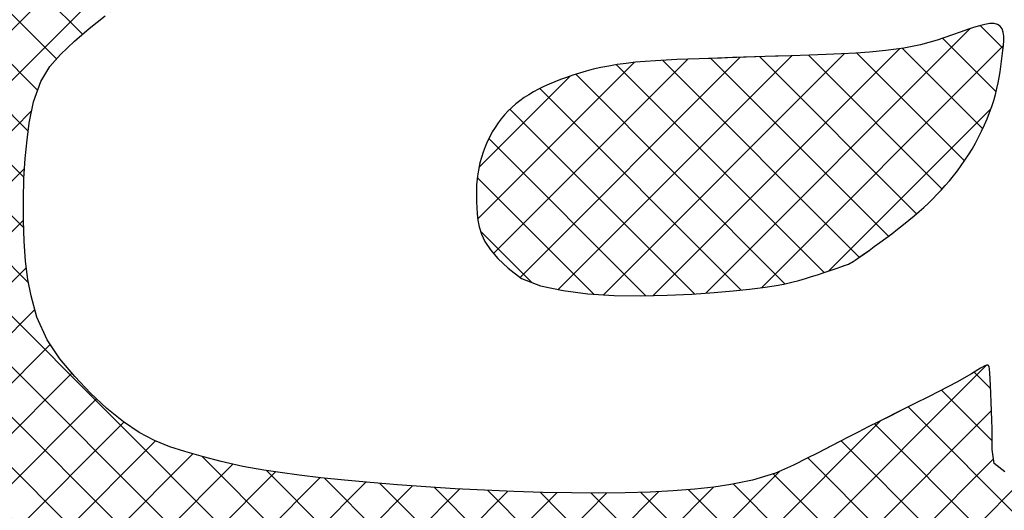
# Model space of a CAD drawing. Header units: millimetres. Extents: x 0 to 462, y -103 to 339.
# Tile 8 of 191: x 379.48 to 383.44, y 43.77 to 45.74. Entities that reach past the tile are written whole.
import ezdxf

# ---------------------------------------------------------------- set-up
doc = ezdxf.new("R2010")
doc.units = ezdxf.units.MM
doc.header["$LTSCALE"] = 23.1
doc.layers.get('0').update_dxf_attribs({"linetype": 'CONTINUOUS'})
doc.layers.add('E195SDEPSKLU00R_DXF_FORMAT', color=7, linetype='CONTINUOUS')

msp = doc.modelspace()

# ---------------------------------------------------------------- hatches: boundary and pattern name
at = {"layer": 'E195SDEPSKLU00R_DXF_FORMAT', "linetype": 'Continuous'}
h = msp.add_hatch(dxfattribs=at)
h.set_pattern_fill('ANSI37', color=5, scale=0.142875, angle=45, style=0, pattern_type=0)
h.set_pattern_definition([(45, (-86.60059, 86.60059), (-0.10102788, 0.10102788), []), (135, (-101.7918, -101.7918), (-0.10102788, -0.10102788), [])])
h.paths.add_polyline_path([(383.0983, 45.6374), (383.0316, 45.6236), (382.9596, 45.6138), (382.894, 45.608), (382.839, 45.6043), (382.7814, 45.6012), (382.7199, 45.5985), (382.6541, 45.596), (382.5796, 45.5934), (382.5169, 45.5913), (382.4753, 45.5899), (382.4326, 45.5885), (382.389, 45.5871), (382.3448, 45.5857), (382.3001, 45.5842), (382.2551, 45.5828), (382.2102, 45.5813), (382.1655, 45.5798), (382.1213, 45.578), (382.078, 45.5759), (382.0357, 45.5735), (381.9946, 45.5706), (381.9552, 45.567), (381.9176, 45.5628), (381.882, 45.5578), (381.8483, 45.5521), (381.8164, 45.5458), (381.7862, 45.5389), (381.7575, 45.5314), (381.7301, 45.5236), (381.7039, 45.5153), (381.6787, 45.5067), (381.6545, 45.4979), (381.6312, 45.4888), (381.6087, 45.4793), (381.5872, 45.4695), (381.5664, 45.4593), (381.5466, 45.4486), (381.5276, 45.4373), (381.5094, 45.4255), (381.492, 45.4132), (381.4754, 45.4001), (381.4596, 45.3864), (381.4446, 45.372), (381.4304, 45.3568), (381.417, 45.3408), (381.4043, 45.324), (381.3923, 45.3063), (381.381, 45.2878), (381.3706, 45.2684), (381.3609, 45.2484), (381.3521, 45.2278), (381.3443, 45.2067), (381.3373, 45.1854), (381.3314, 45.1637), (381.3265, 45.142), (381.3227, 45.1202), (381.3199, 45.0984), (381.318, 45.0763), (381.3171, 45.0539), (381.3169, 45.0311), (381.3175, 45.0078), (381.3188, 44.9839), (381.3207, 44.9593), (381.3234, 44.9338), (381.3284, 44.9071), (381.3372, 44.8789), (381.3516, 44.8486), (381.3732, 44.816), (381.4037, 44.7806), (381.4447, 44.7421), (381.498, 44.7001), (381.5748, 44.6718), (381.665, 44.652), (381.7647, 44.6394), (381.8701, 44.6329), (381.9772, 44.6312), (382.0823, 44.6334), (382.1815, 44.638), (382.2709, 44.6441), (382.3476, 44.6506), (382.4122, 44.6573), (382.4664, 44.6642), (382.5118, 44.6713), (382.5499, 44.6785), (382.5824, 44.6858), (382.6108, 44.6933), (382.6368, 44.7008), (382.6617, 44.7084), (382.6854, 44.7159), (382.7079, 44.7232), (382.7287, 44.7302), (382.7478, 44.7367), (382.7649, 44.7426), (382.7797, 44.7478), (382.792, 44.7522), (382.8017, 44.7557), (382.8094, 44.7587), (382.816, 44.7615), (382.8222, 44.7647), (382.8287, 44.7686), (382.8364, 44.7737), (382.846, 44.7804), (382.8584, 44.7891), (382.874, 44.8003), (382.8925, 44.8135), (382.9132, 44.8285), (382.9357, 44.8448), (382.9593, 44.8621), (382.9833, 44.8801), (383.0072, 44.8983), (383.0304, 44.9164), (383.0525, 44.9341), (383.0733, 44.9514), (383.0931, 44.9685), (383.1121, 44.9855), (383.1303, 45.0025), (383.1479, 45.0197), (383.165, 45.0371), (383.1818, 45.055), (383.1984, 45.0734), (383.2147, 45.0924), (383.2308, 45.1119), (383.2466, 45.1321), (383.262, 45.1529), (383.277, 45.1744), (383.2915, 45.1965), (383.3056, 45.2193), (383.3191, 45.2429), (383.332, 45.267), (383.3442, 45.2915), (383.3557, 45.3162), (383.3663, 45.3411), (383.3761, 45.3659), (383.3849, 45.3904), (383.3927, 45.4146), (383.3994, 45.4383), (383.4052, 45.4614), (383.4101, 45.4842), (383.4144, 45.5065), (383.418, 45.5285), (383.4213, 45.5503), (383.4243, 45.5718), (383.427, 45.5931), (383.4297, 45.6143), (383.4318, 45.6348), (383.433, 45.6543), (383.4327, 45.6722), (383.4306, 45.6881), (383.4261, 45.7015), (383.4188, 45.7119), (383.4083, 45.7188), (383.3942, 45.722), (383.3769, 45.7219), (383.357, 45.7189), (383.3351, 45.7136), (383.3116, 45.7066), (383.2872, 45.6985), (383.2624, 45.6897), (383.223, 45.6756), (383.1651, 45.6562)])
h.paths.add_polyline_path([(385.8878, 44.2279), (385.9146, 44.2357), (385.941, 44.2441), (385.9671, 44.253), (385.993, 44.2625), (386.0186, 44.2724), (386.044, 44.2829), (386.0693, 44.2938), (386.0945, 44.3051), (386.1196, 44.3168), (386.145, 44.3288), (386.1706, 44.341), (386.2141, 44.3619), (386.2648, 44.3855), (386.3073, 44.4042), (386.3365, 44.4169), (386.3653, 44.4296), (386.3931, 44.4424), (386.4193, 44.4552), (386.4432, 44.4681), (386.4641, 44.4812), (386.4814, 44.4945), (386.4946, 44.5078), (386.5035, 44.5211), (386.5079, 44.534), (386.5079, 44.5463), (386.5034, 44.5576), (386.4942, 44.5677), (386.4804, 44.5763), (386.4617, 44.5831), (386.4382, 44.5879), (386.4094, 44.5911), (386.3748, 44.5931), (386.3341, 44.5943), (386.2868, 44.5952), (386.2324, 44.5962), (386.1706, 44.5977), (386.1008, 44.6001), (386.0232, 44.604), (385.9399, 44.6093), (385.8536, 44.6162), (385.7671, 44.6248), (385.683, 44.6352), (385.604, 44.6474), (385.5329, 44.6617), (385.4723, 44.678), (385.4012, 44.7055), (385.3517, 44.7519), (385.3385, 44.8094), (385.352, 44.8789), (385.3772, 44.9461), (385.3964, 44.9921), (385.4182, 45.0409), (385.4419, 45.092), (385.4669, 45.1448), (385.4924, 45.199), (385.5178, 45.2539), (385.5424, 45.3092), (385.5657, 45.3645), (385.5876, 45.4196), (385.608, 45.4746), (385.6271, 45.5295), (385.6447, 45.5843), (385.661, 45.639), (385.6758, 45.6937), (385.6893, 45.7483), (385.7015, 45.803), (385.7125, 45.8578), (385.7225, 45.9129), (385.7317, 45.9685), (385.7404, 46.0248), (385.7486, 46.0818), (385.7567, 46.1399), (385.7648, 46.1991), (385.773, 46.2596), (385.7812, 46.3215), (385.7894, 46.3846), (385.7974, 46.4491), (385.805, 46.5149), (385.8122, 46.5821), (385.8188, 46.6505), (385.8247, 46.7203), (385.8297, 46.7913), (385.8338, 46.8634), (385.8369, 46.9362), (385.839, 47.0093), (385.8401, 47.0825), (385.8401, 47.1555), (385.839, 47.228), (385.8366, 47.2996), (385.833, 47.3701), (385.8281, 47.4394), (385.8217, 47.5075), (385.8139, 47.5745), (385.8044, 47.6402), (385.7932, 47.7047), (385.7802, 47.7679), (385.7654, 47.8299), (385.7486, 47.8906), (385.7303, 47.9499), (385.7106, 48.0079), (385.69, 48.0644), (385.6687, 48.1192), (385.6472, 48.1725), (385.6257, 48.2241), (385.6047, 48.2738), (385.5842, 48.3218), (385.5642, 48.3684), (385.5441, 48.4138), (385.5237, 48.4585), (385.5025, 48.5028), (385.4802, 48.5471), (385.4564, 48.5917), (385.4308, 48.6371), (385.403, 48.6836), (385.3729, 48.731), (385.3406, 48.7794), (385.3058, 48.8286), (385.2687, 48.8786), (385.2291, 48.9292), (385.187, 48.9804), (385.1423, 49.032), (385.0951, 49.0839), (385.0455, 49.1358), (384.9935, 49.1871), (384.9394, 49.2374), (384.8833, 49.2863), (384.8254, 49.3333), (384.7657, 49.3779), (384.7045, 49.4197), (384.6418, 49.4584), (384.5777, 49.4941), (384.5122, 49.5271), (384.4452, 49.5577), (384.3768, 49.5861), (384.3069, 49.6127), (384.2355, 49.6376), (384.1626, 49.6613), (384.0883, 49.6839), (384.0128, 49.7054), (383.9367, 49.7257), (383.8602, 49.7448), (383.7838, 49.7627), (383.708, 49.7793), (383.633, 49.7945), (383.5593, 49.8082), (383.4872, 49.8205), (383.4165, 49.8313), (383.3469, 49.8406), (383.278, 49.8484), (383.2095, 49.8546), (383.1411, 49.8592), (383.0725, 49.8623), (383.0033, 49.8637), (382.9334, 49.8636), (382.8628, 49.8619), (382.7916, 49.8589), (382.72, 49.8547), (382.6481, 49.8494), (382.576, 49.8431), (382.5041, 49.836), (382.4322, 49.8282), (382.3607, 49.8198), (382.2898, 49.8109), (382.2195, 49.8016), (382.1502, 49.7919), (382.0821, 49.7819), (382.0153, 49.7717), (381.95, 49.7613), (381.8865, 49.7509), (381.8248, 49.7405), (381.7647, 49.7298), (381.7059, 49.7187), (381.6479, 49.707), (381.5903, 49.6945), (381.5329, 49.6809), (381.4753, 49.6661), (381.417, 49.6499), (381.3578, 49.6321), (381.2981, 49.6128), (381.238, 49.5924), (381.1781, 49.5712), (381.1186, 49.5492), (381.0599, 49.5269), (381.0024, 49.5045), (380.9465, 49.4821), (380.8923, 49.4601), (380.8396, 49.4381), (380.7877, 49.416), (380.7363, 49.3935), (380.6847, 49.3702), (380.6326, 49.3461), (380.5794, 49.3207), (380.5246, 49.2938), (380.4679, 49.2653), (380.4095, 49.2352), (380.3497, 49.2038), (380.2889, 49.1711), (380.2275, 49.1375), (380.1658, 49.1032), (380.1042, 49.0682), (380.0431, 49.0328), (379.9828, 48.9971), (379.9232, 48.9613), (379.8644, 48.9251), (379.8063, 48.8888), (379.7489, 48.8522), (379.6921, 48.8154), (379.6359, 48.7783), (379.5802, 48.741), (379.5251, 48.7034), (379.4701, 48.6653), (379.4152, 48.6265), (379.3601, 48.5869), (379.3045, 48.5463), (379.2481, 48.5044), (379.1908, 48.461), (379.1322, 48.416), (379.0723, 48.3692), (379.0114, 48.3209), (378.95, 48.2712), (378.8887, 48.2205), (378.8279, 48.1691), (378.7682, 48.1173), (378.7101, 48.0652), (378.6541, 48.0132), (378.6005, 47.9616), (378.549, 47.9101), (378.4992, 47.8585), (378.4505, 47.8068), (378.4026, 47.7547), (378.3549, 47.702), (378.307, 47.6485), (378.2584, 47.594), (378.2088, 47.5384), (378.1585, 47.4818), (378.1079, 47.4245), (378.0574, 47.3667), (378.0075, 47.3085), (377.9586, 47.2501), (377.9112, 47.1919), (377.8656, 47.1339), (377.8223, 47.0764), (377.7807, 47.019), (377.7406, 46.9614), (377.7013, 46.9034), (377.6623, 46.8447), (377.6233, 46.7848), (377.5837, 46.7234), (377.5431, 46.6603), (377.501, 46.5952), (377.4577, 46.5281), (377.4133, 46.4589), (377.368, 46.3877), (377.3222, 46.3145), (377.2761, 46.2393), (377.2298, 46.1623), (377.1837, 46.0832), (377.138, 46.0024), (377.0929, 45.9198), (377.0485, 45.8357), (377.0051, 45.7504), (376.9627, 45.664), (376.9217, 45.5767), (376.8822, 45.4887), (376.8443, 45.4002), (376.8083, 45.3115), (376.7743, 45.2224), (376.7426, 45.133), (376.7132, 45.0432), (376.6864, 44.953), (376.6624, 44.8624), (376.6413, 44.7714), (376.6234, 44.6798), (376.6087, 44.5878), (376.5971, 44.4959), (376.5882, 44.4044), (376.5818, 44.3139), (376.5777, 44.225), (376.5754, 44.1381), (376.5749, 44.0538), (376.5757, 43.9725), (376.5777, 43.8947), (376.5808, 43.8202), (376.5849, 43.7487), (376.59, 43.6798), (376.596, 43.6133), (376.6029, 43.5488), (376.6106, 43.4861), (376.6191, 43.4248), (376.6284, 43.3646), (376.6384, 43.3056), (376.6491, 43.2477), (376.6606, 43.1908), (376.6728, 43.1351), (376.6858, 43.0805), (376.6995, 43.027), (376.7139, 42.9746), (376.7291, 42.9233), (376.745, 42.8731), (376.7617, 42.8237), (376.7791, 42.7752), (376.7973, 42.7275), (376.8162, 42.6803), (376.8358, 42.6338), (376.8562, 42.5877), (376.8773, 42.5419), (376.899, 42.4967), (376.9213, 42.4518), (376.9441, 42.4075), (376.9672, 42.3637), (376.9907, 42.3206), (377.0143, 42.278), (377.038, 42.2362), (377.0617, 42.1951), (377.0854, 42.1547), (377.1093, 42.115), (377.1333, 42.0758), (377.1575, 42.0372), (377.1819, 41.9991), (377.2066, 41.9615), (377.2316, 41.9243), (377.257, 41.8874), (377.2832, 41.851), (377.3105, 41.8149), (377.3392, 41.7792), (377.3699, 41.7438), (377.4027, 41.7088), (377.4382, 41.6742), (377.4766, 41.64), (377.5182, 41.6061), (377.5626, 41.5725), (377.6095, 41.5392), (377.6583, 41.5062), (377.7086, 41.4733), (377.76, 41.4406), (377.8118, 41.408), (377.8638, 41.3754), (377.9156, 41.3428), (377.9676, 41.3104), (378.0204, 41.2783), (378.0747, 41.2466), (378.131, 41.2154), (378.19, 41.1849), (378.2522, 41.1553), (378.3182, 41.1266), (378.3885, 41.0991), (378.4629, 41.0727), (378.5408, 41.0476), (378.622, 41.024), (378.7059, 41.0018), (378.7922, 40.9811), (378.8804, 40.9622), (378.9702, 40.945), (379.0611, 40.9296), (379.1528, 40.9159), (379.2449, 40.9038), (379.3372, 40.8932), (379.4293, 40.8838), (379.5209, 40.8756), (379.6116, 40.8684), (379.7012, 40.8621), (379.7894, 40.8565), (379.8761, 40.8519), (379.9615, 40.8482), (380.0455, 40.8458), (380.1282, 40.8446), (380.2097, 40.8448), (380.2899, 40.8467), (380.369, 40.8502), (380.447, 40.8556), (380.5241, 40.8629), (380.6005, 40.8721), (380.6763, 40.8833), (380.7518, 40.8965), (380.8272, 40.9119), (380.9026, 40.9293), (380.9783, 40.949), (381.0543, 40.9708), (381.1307, 40.9949), (381.2074, 41.021), (381.2843, 41.0493), (381.3612, 41.0795), (381.4382, 41.1118), (381.5151, 41.146), (381.5918, 41.182), (381.6682, 41.2199), (381.7442, 41.2593), (381.8195, 41.3), (381.894, 41.3417), (381.9673, 41.3841), (382.0394, 41.427), (382.1099, 41.4702), (382.1787, 41.5132), (382.2457, 41.556), (382.311, 41.5984), (382.3748, 41.6404), (382.4374, 41.6821), (382.499, 41.7234), (382.56, 41.7643), (382.6204, 41.8049), (382.6806, 41.8451), (382.7407, 41.8849), (382.8004, 41.9244), (382.8596, 41.9637), (382.9179, 42.003), (382.9749, 42.0422), (383.0304, 42.0815), (383.0841, 42.121), (383.1356, 42.1608), (383.1849, 42.201), (383.2322, 42.2416), (383.2781, 42.2827), (383.323, 42.3243), (383.3676, 42.3665), (383.4122, 42.4092), (383.4574, 42.4526), (383.5036, 42.4967), (383.5514, 42.5416), (383.6002, 42.587), (383.6498, 42.633), (383.6997, 42.6795), (383.7495, 42.7263), (383.7987, 42.7734), (383.8469, 42.8206), (383.8937, 42.868), (383.9387, 42.9154), (383.9821, 42.9626), (384.024, 43.0095), (384.0646, 43.0561), (384.1041, 43.1021), (384.1426, 43.1473), (384.1804, 43.1918), (384.2357, 43.2563), (384.2913, 43.3193), (384.3278, 43.3604), (384.3645, 43.4012), (384.4014, 43.442), (384.4386, 43.4831), (384.4764, 43.5248), (384.5148, 43.5674), (384.5536, 43.6109), (384.5909, 43.6547), (384.6243, 43.6977), (384.6513, 43.7392), (384.6698, 43.7781), (384.6772, 43.8135), (384.6712, 43.8446), (384.6496, 43.8704), (384.6106, 43.8902), (384.5562, 43.9046), (384.4889, 43.9142), (384.4114, 43.9197), (384.3262, 43.922), (384.236, 43.9218), (384.1433, 43.9197), (384.0509, 43.9166), (383.961, 43.9131), (383.8748, 43.9096), (383.7933, 43.9066), (383.7173, 43.9045), (383.6479, 43.9037), (383.5859, 43.9046), (383.5042, 43.9091), (383.4372, 43.9253), (383.3948, 43.9588), (383.3867, 44.015), (383.3863, 44.0649), (383.3859, 44.098), (383.3851, 44.1332), (383.3841, 44.1692), (383.3828, 44.205), (383.3814, 44.2392), (383.38, 44.2708), (383.3786, 44.2985), (383.3773, 44.3211), (383.3761, 44.3377), (383.374, 44.3484), (383.3703, 44.3537), (383.3639, 44.354), (383.3539, 44.3496), (383.3394, 44.341), (383.3028, 44.3184), (383.2441, 44.2855), (383.1752, 44.2497), (383.1277, 44.2254), (383.0783, 44.2005), (383.0284, 44.1755), (382.9794, 44.1509), (382.9326, 44.1275), (382.8892, 44.1057), (382.849, 44.0853), (382.8114, 44.0661), (382.7758, 44.0478), (382.7418, 44.0304), (382.6852, 44.0012), (382.644, 43.9801), (382.589, 43.9524), (382.5171, 43.9212), (382.4253, 43.8921), (382.3383, 43.8745), (382.2701, 43.8642), (382.1928, 43.8558), (382.107, 43.8493), (382.0136, 43.8447), (381.9137, 43.8419), (381.8081, 43.8408), (381.698, 43.8413), (381.5842, 43.8434), (381.4677, 43.8471), (381.3495, 43.8521), (381.2313, 43.8584), (381.1144, 43.8658), (381.0005, 43.874), (380.8912, 43.883), (380.788, 43.8925), (380.6926, 43.9024), (380.6063, 43.9125), (380.5305, 43.9226), (380.4642, 43.9327), (380.3806, 43.9473), (380.2927, 43.9668), (380.2227, 43.9854), (380.1473, 44.0069), (380.0869, 44.0266), (380.0261, 44.0513), (379.9645, 44.0838), (379.901, 44.1265), (379.8349, 44.1799), (379.7694, 44.2408), (379.7056, 44.3078), (379.6459, 44.3786), (379.5955, 44.4543), (379.5533, 44.5463), (379.5302, 44.6318), (379.5177, 44.6973), (379.5085, 44.7707), (379.5025, 44.8501), (379.4996, 44.9333), (379.4995, 45.0178), (379.5021, 45.1014), (379.507, 45.1818), (379.5142, 45.2567), (379.5235, 45.3237), (379.5398, 45.4086), (379.569, 45.4903), (379.6054, 45.5501), (379.6483, 45.5982), (379.7044, 45.6514), (379.7638, 45.7028), (379.8272, 45.7534), (379.8925, 45.8006), (379.9569, 45.8422), (380.0217, 45.8791), (380.087, 45.9118), (380.1536, 45.9411), (380.2221, 45.968), (380.2916, 45.9928), (380.3603, 46.0154), (380.4274, 46.0361), (380.4931, 46.0552), (380.552, 46.071), (380.6098, 46.0844), (380.6675, 46.0951), (380.7253, 46.1028), (380.7846, 46.1085), (380.8354, 46.1126), (380.8665, 46.115), (380.8973, 46.1175), (380.928, 46.1202), (380.9583, 46.1233), (380.9886, 46.1266), (381.0193, 46.1302), (381.0721, 46.1363), (381.136, 46.1429), (381.207, 46.1488), (381.2888, 46.1535), (381.3758, 46.1573), (381.4476, 46.1598), (381.4927, 46.1613), (381.5374, 46.1628), (381.5812, 46.1642), (381.6242, 46.1657), (381.6664, 46.1672), (381.7079, 46.1688), (381.7487, 46.1705), (381.789, 46.1723), (381.8288, 46.1742), (381.8682, 46.1763), (381.9072, 46.1786), (381.9459, 46.1811), (381.9843, 46.1838), (382.0225, 46.1867), (382.0605, 46.1899), (382.0983, 46.1934), (382.1361, 46.1973), (382.1739, 46.2014), (382.2116, 46.206), (382.2492, 46.2107), (382.2866, 46.2157), (382.3238, 46.2208), (382.3894, 46.2298), (382.4529, 46.2383), (382.5171, 46.2461), (382.5802, 46.253), (382.6349, 46.2587), (382.6671, 46.2621), (382.6991, 46.2656), (382.731, 46.2691), (382.7629, 46.2728), (382.7946, 46.2768), (382.826, 46.2811), (382.8568, 46.2858), (382.8868, 46.2909), (382.916, 46.2966), (382.9441, 46.3028), (382.9709, 46.3097), (382.9963, 46.3173), (383.0205, 46.3257), (383.0436, 46.3348), (383.0658, 46.3447), (383.0874, 46.3554), (383.1084, 46.3668), (383.1292, 46.3792), (383.1498, 46.3923), (383.1704, 46.4063), (383.1907, 46.4211), (383.2103, 46.4366), (383.2287, 46.4529), (383.2455, 46.4698), (383.2604, 46.4872), (383.2729, 46.5052), (383.2825, 46.5237), (383.2891, 46.5426), (383.293, 46.5615), (383.2946, 46.5801), (383.2944, 46.598), (383.2929, 46.6148), (383.2906, 46.6302), (383.2879, 46.6438), (383.2853, 46.6552), (383.2831, 46.6642), (383.2813, 46.6713), (383.2795, 46.677), (383.2774, 46.6819), (383.2748, 46.6867), (383.2713, 46.6919), (383.2666, 46.6981), (383.2606, 46.7059), (383.2528, 46.7158), (383.2432, 46.7275), (383.2317, 46.7405), (383.2181, 46.7544), (383.2024, 46.7688), (383.1844, 46.7834), (383.1642, 46.7976), (383.1414, 46.811), (383.1162, 46.8233), (383.0886, 46.8345), (383.0587, 46.8446), (383.0267, 46.8536), (382.9927, 46.8617), (382.9569, 46.8689), (382.9195, 46.8752), (382.8805, 46.8806), (382.8402, 46.8854), (382.7987, 46.8894), (382.7563, 46.8927), (382.7131, 46.8954), (382.6695, 46.8974), (382.6256, 46.899), (382.5816, 46.9), (382.5378, 46.9005), (382.4944, 46.9006), (382.4516, 46.9002), (382.4095, 46.8995), (382.3683, 46.8983), (382.3282, 46.8967), (382.2895, 46.8948), (382.2521, 46.8924), (382.2164, 46.8897), (382.1825, 46.8866), (382.1502, 46.8832), (382.1195, 46.8795), (382.0902, 46.8754), (382.0621, 46.8711), (382.0352, 46.8666), (382.0093, 46.8618), (381.9843, 46.8568), (381.96, 46.8516), (381.9363, 46.8462), (381.9132, 46.8405), (381.8907, 46.8343), (381.8686, 46.8278), (381.8469, 46.8207), (381.8255, 46.813), (381.8043, 46.8046), (381.7834, 46.7956), (381.7627, 46.7858), (381.7424, 46.7754), (381.7224, 46.7643), (381.7028, 46.7525), (381.6838, 46.7402), (381.6654, 46.7273), (381.6476, 46.7138), (381.6306, 46.6997), (381.614, 46.685), (381.5979, 46.6697), (381.5819, 46.6536), (381.5659, 46.6367), (381.5498, 46.6189), (381.5334, 46.6002), (381.5164, 46.5805), (381.4988, 46.5598), (381.4809, 46.5386), (381.4631, 46.5173), (381.4459, 46.4965), (381.4295, 46.4767), (381.4145, 46.4584), (381.4011, 46.4421), (381.3719, 46.4065), (381.3406, 46.3966), (381.2888, 46.3917), (381.2088, 46.3872), (381.1441, 46.3837), (381.067, 46.3795), (380.9797, 46.3748), (380.8844, 46.3697), (380.7831, 46.3643), (380.6779, 46.3588), (380.5711, 46.3532), (380.4647, 46.3478), (380.3608, 46.3426), (380.2605, 46.3377), (380.1652, 46.3331), (380.0759, 46.3288), (379.9939, 46.325), (379.9203, 46.3216), (379.8562, 46.3186), (379.8028, 46.3162), (379.7371, 46.3133), (379.6806, 46.3151), (379.6789, 46.3436), (379.6833, 46.3917), (379.6884, 46.4422), (379.6954, 46.5002), (379.7043, 46.5581), (379.7175, 46.6208), (379.7385, 46.6853), (379.7658, 46.7485), (379.801, 46.8196), (379.84, 46.8893), (379.8827, 46.9551), (379.9299, 47.0155), (379.9766, 47.0645), (380.0194, 47.1042), (380.0686, 47.1455), (380.122, 47.1874), (380.1777, 47.229), (380.2362, 47.2712), (380.2925, 47.3109), (380.3469, 47.3481), (380.3994, 47.3826), (380.4497, 47.4141), (380.5095, 47.4491), (380.5803, 47.4848), (380.6452, 47.5119), (380.7027, 47.5331), (380.765, 47.5533), (380.832, 47.5724), (380.9012, 47.5896), (380.9726, 47.6053), (381.0353, 47.6183), (381.0728, 47.6261), (381.1096, 47.6338), (381.1453, 47.6416), (381.1795, 47.6495), (381.2378, 47.6636), (381.3157, 47.678), (381.4134, 47.6878), (381.5021, 47.6941), (381.6149, 47.6994), (381.756, 47.7036), (381.9277, 47.7066), (382.1239, 47.7084), (382.3366, 47.7091), (382.5576, 47.7087), (382.779, 47.7073), (382.9925, 47.705), (383.1901, 47.7018), (383.3636, 47.6978), (383.5071, 47.6931), (383.6225, 47.6878), (383.7138, 47.682), (383.7849, 47.6758), (383.8615, 47.6668), (383.9174, 47.6561), (383.9479, 47.6495), (383.9775, 47.643), (384.0064, 47.6369), (384.0344, 47.631), (384.0608, 47.6255), (384.0854, 47.6205), (384.1076, 47.616), (384.127, 47.6121), (384.1692, 47.6037), (384.1921, 47.5966), (384.2464, 47.5725), (384.2986, 47.5492), (384.3593, 47.5217), (384.4226, 47.4921), (384.4784, 47.4647), (384.5352, 47.4346), (384.5876, 47.403), (384.6474, 47.3643), (384.6964, 47.3308), (384.7524, 47.2879), (384.8046, 47.2418), (384.8495, 47.1986), (384.8936, 47.1521), (384.9343, 47.1042), (384.9775, 47.0457), (385.0177, 46.9748), (385.05, 46.8988), (385.0698, 46.8334), (385.0827, 46.7697), (385.0923, 46.6877), (385.0967, 46.608), (385.0987, 46.5466), (385.0999, 46.477), (385.1004, 46.3988), (385.1004, 46.3117), (385.1, 46.2151), (385.0993, 46.1086), (385.0985, 45.9917), (385.0978, 45.864), (385.0972, 45.7258), (385.0967, 45.58), (385.0964, 45.4305), (385.0961, 45.281), (385.096, 45.1353), (385.0959, 44.9971), (385.0959, 44.8701), (385.0959, 44.7581), (385.0959, 44.6639), (385.0959, 44.5862), (385.0958, 44.5228), (385.0955, 44.4456), (385.0948, 44.3795), (385.0936, 44.3406), (385.0928, 44.3158), (385.0924, 44.292), (385.0931, 44.2697), (385.0955, 44.2489), (385.1003, 44.2302), (385.1082, 44.2136), (385.1198, 44.1997), (385.1357, 44.1885), (385.1564, 44.1805), (385.1814, 44.1751), (385.2099, 44.172), (385.2411, 44.1707), (385.2744, 44.1709), (385.3089, 44.1719), (385.3439, 44.1735), (385.3952, 44.1759), (385.4491, 44.1777), (385.5095, 44.1794), (385.5405, 44.1804), (385.571, 44.1816), (385.6011, 44.1831), (385.631, 44.185), (385.6606, 44.1875), (385.6901, 44.1905), (385.7193, 44.1941), (385.7482, 44.1982), (385.7768, 44.2029), (385.8051, 44.2083), (385.8331, 44.2142), (385.8606, 44.2208)])

# ---------------------------------------------------------------- linework, layer by layer
at = {"color": 5, "linetype": 'Continuous'}
for p, q in [((379.7638, 45.7028), (379.8272, 45.7534)), ((383.3116, 45.7066), (383.2872, 45.6985)), ((383.3351, 45.7136), (383.3116, 45.7066)), ((383.357, 45.7189), (383.3351, 45.7136)), ((383.3769, 45.7219), (383.357, 45.7189)), ((383.3942, 45.722), (383.3769, 45.7219)), ((383.4083, 45.7188), (383.3942, 45.722)), ((383.4188, 45.7119), (383.4083, 45.7188)), ((383.4261, 45.7015), (383.4188, 45.7119)), ((379.7044, 45.6514), (379.7638, 45.7028)), ((383.223, 45.6756), (383.1651, 45.6562)), ((383.2624, 45.6897), (383.223, 45.6756)), ((383.2872, 45.6985), (383.2624, 45.6897)), ((383.4306, 45.6881), (383.4261, 45.7015)), ((383.4327, 45.6722), (383.4306, 45.6881)), ((383.433, 45.6543), (383.4327, 45.6722)), ((379.6483, 45.5982), (379.7044, 45.6514)), ((383.0983, 45.6374), (383.0316, 45.6236)), ((383.1651, 45.6562), (383.0983, 45.6374)), ((383.4297, 45.6143), (383.4318, 45.6348)), ((383.4318, 45.6348), (383.433, 45.6543)), ((379.6054, 45.5501), (379.6483, 45.5982)), ((382.3448, 45.5857), (382.3001, 45.5842)), ((382.389, 45.5871), (382.3448, 45.5857)), ((382.4326, 45.5885), (382.389, 45.5871)), ((382.4753, 45.5899), (382.4326, 45.5885)), ((382.5169, 45.5913), (382.4753, 45.5899)), ((382.5796, 45.5934), (382.5169, 45.5913)), ((382.6541, 45.596), (382.5796, 45.5934)), ((382.7199, 45.5985), (382.6541, 45.596)), ((382.7814, 45.6012), (382.7199, 45.5985)), ((382.839, 45.6043), (382.7814, 45.6012)), ((382.894, 45.608), (382.839, 45.6043)), ((382.9596, 45.6138), (382.894, 45.608)), ((383.0316, 45.6236), (382.9596, 45.6138)), ((383.4243, 45.5718), (383.427, 45.5931)), ((383.427, 45.5931), (383.4297, 45.6143)), ((379.569, 45.4903), (379.6054, 45.5501)), ((381.8483, 45.5521), (381.8164, 45.5458)), ((381.882, 45.5578), (381.8483, 45.5521)), ((381.9176, 45.5628), (381.882, 45.5578)), ((381.9552, 45.567), (381.9176, 45.5628)), ((381.9946, 45.5706), (381.9552, 45.567)), ((382.0357, 45.5735), (381.9946, 45.5706)), ((382.078, 45.5759), (382.0357, 45.5735)), ((382.1213, 45.578), (382.078, 45.5759)), ((382.1655, 45.5798), (382.1213, 45.578)), ((382.2102, 45.5813), (382.1655, 45.5798)), ((382.2551, 45.5828), (382.2102, 45.5813)), ((382.3001, 45.5842), (382.2551, 45.5828)), ((383.418, 45.5285), (383.4213, 45.5503)), ((383.4213, 45.5503), (383.4243, 45.5718)), ((381.6787, 45.5067), (381.6545, 45.4979)), ((381.7039, 45.5153), (381.6787, 45.5067)), ((381.7301, 45.5236), (381.7039, 45.5153)), ((381.7575, 45.5314), (381.7301, 45.5236)), ((381.7862, 45.5389), (381.7575, 45.5314)), ((381.8164, 45.5458), (381.7862, 45.5389)), ((383.4144, 45.5065), (383.418, 45.5285)), ((379.5398, 45.4086), (379.569, 45.4903)), ((381.5872, 45.4695), (381.5664, 45.4593)), ((381.6087, 45.4793), (381.5872, 45.4695)), ((381.6312, 45.4888), (381.6087, 45.4793)), ((381.6545, 45.4979), (381.6312, 45.4888)), ((383.4052, 45.4614), (383.4101, 45.4842)), ((383.4101, 45.4842), (383.4144, 45.5065)), ((381.5276, 45.4373), (381.5094, 45.4255)), ((381.5466, 45.4486), (381.5276, 45.4373)), ((381.5664, 45.4593), (381.5466, 45.4486)), ((383.3927, 45.4146), (383.3994, 45.4383)), ((383.3994, 45.4383), (383.4052, 45.4614)), ((379.5235, 45.3237), (379.5398, 45.4086)), ((381.4754, 45.4001), (381.4596, 45.3864)), ((381.492, 45.4132), (381.4754, 45.4001)), ((381.5094, 45.4255), (381.492, 45.4132)), ((383.3761, 45.3659), (383.3849, 45.3904)), ((383.3849, 45.3904), (383.3927, 45.4146)), ((381.4304, 45.3568), (381.417, 45.3408)), ((381.4446, 45.372), (381.4304, 45.3568)), ((381.4596, 45.3864), (381.4446, 45.372)), ((383.3663, 45.3411), (383.3761, 45.3659)), ((379.5142, 45.2567), (379.5235, 45.3237)), ((381.4043, 45.324), (381.3923, 45.3063)), ((381.417, 45.3408), (381.4043, 45.324)), ((383.3442, 45.2915), (383.3557, 45.3162)), ((383.3557, 45.3162), (383.3663, 45.3411)), ((381.381, 45.2878), (381.3706, 45.2684)), ((381.3923, 45.3063), (381.381, 45.2878)), ((383.332, 45.267), (383.3442, 45.2915)), ((379.507, 45.1818), (379.5142, 45.2567)), ((381.3609, 45.2484), (381.3521, 45.2278)), ((381.3706, 45.2684), (381.3609, 45.2484)), ((383.3056, 45.2193), (383.3191, 45.2429)), ((383.3191, 45.2429), (383.332, 45.267)), ((381.3443, 45.2067), (381.3373, 45.1854)), ((381.3521, 45.2278), (381.3443, 45.2067)), ((383.277, 45.1744), (383.2915, 45.1965)), ((383.2915, 45.1965), (383.3056, 45.2193)), ((379.5021, 45.1014), (379.507, 45.1818)), ((381.3314, 45.1637), (381.3265, 45.142)), ((381.3373, 45.1854), (381.3314, 45.1637)), ((383.2466, 45.1321), (383.262, 45.1529)), ((383.262, 45.1529), (383.277, 45.1744)), ((381.3227, 45.1202), (381.3199, 45.0984)), ((381.3265, 45.142), (381.3227, 45.1202)), ((383.2147, 45.0924), (383.2308, 45.1119)), ((383.2308, 45.1119), (383.2466, 45.1321)), ((379.4995, 45.0178), (379.5021, 45.1014)), ((381.318, 45.0763), (381.3171, 45.0539)), ((381.3199, 45.0984), (381.318, 45.0763)), ((383.1818, 45.055), (383.1984, 45.0734)), ((383.1984, 45.0734), (383.2147, 45.0924)), ((381.3171, 45.0539), (381.3169, 45.0311)), ((383.1479, 45.0197), (383.165, 45.0371)), ((383.165, 45.0371), (383.1818, 45.055)), ((379.4996, 44.9333), (379.4995, 45.0178)), ((381.3169, 45.0311), (381.3175, 45.0078)), ((381.3175, 45.0078), (381.3188, 44.9839)), ((383.1121, 44.9855), (383.1303, 45.0025)), ((383.1303, 45.0025), (383.1479, 45.0197)), ((381.3188, 44.9839), (381.3207, 44.9593)), ((381.3207, 44.9593), (381.3234, 44.9338)), ((383.0733, 44.9514), (383.0931, 44.9685)), ((383.0931, 44.9685), (383.1121, 44.9855)), ((379.5025, 44.8501), (379.4996, 44.9333)), ((381.3234, 44.9338), (381.3284, 44.9071)), ((383.0072, 44.8983), (383.0304, 44.9164)), ((383.0304, 44.9164), (383.0525, 44.9341)), ((383.0525, 44.9341), (383.0733, 44.9514)), ((381.3284, 44.9071), (381.3372, 44.8789)), ((381.3372, 44.8789), (381.3516, 44.8486)), ((382.9593, 44.8621), (382.9833, 44.8801)), ((382.9833, 44.8801), (383.0072, 44.8983)), ((379.5085, 44.7707), (379.5025, 44.8501)), ((381.3516, 44.8486), (381.3732, 44.816)), ((382.9132, 44.8285), (382.9357, 44.8448)), ((382.9357, 44.8448), (382.9593, 44.8621)), ((381.3732, 44.816), (381.4037, 44.7806)), ((382.8584, 44.7891), (382.874, 44.8003)), ((382.874, 44.8003), (382.8925, 44.8135)), ((382.8925, 44.8135), (382.9132, 44.8285)), ((379.5177, 44.6973), (379.5085, 44.7707)), ((381.4037, 44.7806), (381.4447, 44.7421)), ((382.8017, 44.7557), (382.8094, 44.7587)), ((382.8094, 44.7587), (382.816, 44.7615)), ((382.816, 44.7615), (382.8222, 44.7647)), ((382.8222, 44.7647), (382.8287, 44.7686)), ((382.8287, 44.7686), (382.8364, 44.7737)), ((382.8364, 44.7737), (382.846, 44.7804)), ((382.846, 44.7804), (382.8584, 44.7891)), ((381.4447, 44.7421), (381.498, 44.7001)), ((382.6854, 44.7159), (382.7079, 44.7232)), ((382.7079, 44.7232), (382.7287, 44.7302)), ((382.7287, 44.7302), (382.7478, 44.7367)), ((382.7478, 44.7367), (382.7649, 44.7426)), ((382.7649, 44.7426), (382.7797, 44.7478)), ((382.7797, 44.7478), (382.792, 44.7522)), ((382.792, 44.7522), (382.8017, 44.7557)), ((379.5302, 44.6318), (379.5177, 44.6973)), ((381.498, 44.7001), (381.5748, 44.6718)), ((382.5118, 44.6713), (382.5499, 44.6785)), ((382.5499, 44.6785), (382.5824, 44.6858)), ((382.5824, 44.6858), (382.6108, 44.6933)), ((382.6108, 44.6933), (382.6368, 44.7008)), ((382.6368, 44.7008), (382.6617, 44.7084)), ((382.6617, 44.7084), (382.6854, 44.7159)), ((381.5748, 44.6718), (381.665, 44.652)), ((381.665, 44.652), (381.7647, 44.6394)), ((381.7647, 44.6394), (381.8701, 44.6329)), ((382.0823, 44.6334), (382.1815, 44.638)), ((382.1815, 44.638), (382.2709, 44.6441)), ((382.2709, 44.6441), (382.3476, 44.6506)), ((382.3476, 44.6506), (382.4122, 44.6573)), ((382.4122, 44.6573), (382.4664, 44.6642)), ((382.4664, 44.6642), (382.5118, 44.6713)), ((379.5533, 44.5463), (379.5302, 44.6318)), ((381.8701, 44.6329), (381.9772, 44.6312)), ((381.9772, 44.6312), (382.0823, 44.6334)), ((379.5955, 44.4543), (379.5533, 44.5463)), ((379.6459, 44.3786), (379.5955, 44.4543)), ((379.7056, 44.3078), (379.6459, 44.3786)), ((383.3394, 44.341), (383.3028, 44.3184)), ((383.3539, 44.3496), (383.3394, 44.341)), ((383.3639, 44.354), (383.3539, 44.3496)), ((383.3703, 44.3537), (383.3639, 44.354)), ((383.374, 44.3484), (383.3703, 44.3537)), ((383.3761, 44.3377), (383.374, 44.3484)), ((383.3773, 44.3211), (383.3761, 44.3377)), ((379.7694, 44.2408), (379.7056, 44.3078)), ((383.2441, 44.2855), (383.1752, 44.2497)), ((383.3028, 44.3184), (383.2441, 44.2855)), ((383.3786, 44.2985), (383.3773, 44.3211)), ((383.38, 44.2708), (383.3786, 44.2985)), ((383.1752, 44.2497), (383.1277, 44.2254)), ((383.3814, 44.2392), (383.38, 44.2708)), ((379.8349, 44.1799), (379.7694, 44.2408)), ((383.1277, 44.2254), (383.0783, 44.2005)), ((383.3828, 44.205), (383.3814, 44.2392)), ((383.3841, 44.1692), (383.3828, 44.205)), ((379.901, 44.1265), (379.8349, 44.1799)), ((383.0284, 44.1755), (382.9794, 44.1509)), ((383.0783, 44.2005), (383.0284, 44.1755)), ((383.3851, 44.1332), (383.3841, 44.1692)), ((379.9645, 44.0838), (379.901, 44.1265)), ((382.9326, 44.1275), (382.8892, 44.1057)), ((382.9794, 44.1509), (382.9326, 44.1275)), ((383.3859, 44.098), (383.3851, 44.1332)), ((382.849, 44.0853), (382.8114, 44.0661)), ((382.8892, 44.1057), (382.849, 44.0853)), ((383.3863, 44.0649), (383.3859, 44.098)), ((380.0261, 44.0513), (379.9645, 44.0838)), ((380.0869, 44.0266), (380.0261, 44.0513)), ((382.7758, 44.0478), (382.7418, 44.0304)), ((382.8114, 44.0661), (382.7758, 44.0478)), ((383.3867, 44.015), (383.3863, 44.0649)), ((380.1473, 44.0069), (380.0869, 44.0266)), ((380.2227, 43.9854), (380.1473, 44.0069)), ((382.7418, 44.0304), (382.6852, 44.0012)), ((383.3948, 43.9588), (383.3867, 44.015)), ((380.2927, 43.9668), (380.2227, 43.9854)), ((380.3806, 43.9473), (380.2927, 43.9668)), ((382.644, 43.9801), (382.589, 43.9524)), ((382.6852, 44.0012), (382.644, 43.9801)), ((380.4642, 43.9327), (380.3806, 43.9473)), ((380.5305, 43.9226), (380.4642, 43.9327)), ((382.589, 43.9524), (382.5171, 43.9212)), ((383.4372, 43.9253), (383.3948, 43.9588)), ((380.6063, 43.9125), (380.5305, 43.9226)), ((380.6926, 43.9024), (380.6063, 43.9125)), ((380.788, 43.8925), (380.6926, 43.9024)), ((380.8912, 43.883), (380.788, 43.8925)), ((382.4253, 43.8921), (382.3383, 43.8745)), ((382.5171, 43.9212), (382.4253, 43.8921)), ((381.0005, 43.874), (380.8912, 43.883)), ((381.1144, 43.8658), (381.0005, 43.874)), ((381.2313, 43.8584), (381.1144, 43.8658)), ((381.3495, 43.8521), (381.2313, 43.8584)), ((381.4677, 43.8471), (381.3495, 43.8521)), ((382.107, 43.8493), (382.0136, 43.8447)), ((382.1928, 43.8558), (382.107, 43.8493)), ((382.2701, 43.8642), (382.1928, 43.8558)), ((382.3383, 43.8745), (382.2701, 43.8642)), ((381.5842, 43.8434), (381.4677, 43.8471)), ((381.698, 43.8413), (381.5842, 43.8434)), ((381.8081, 43.8408), (381.698, 43.8413)), ((381.9137, 43.8419), (381.8081, 43.8408)), ((382.0136, 43.8447), (381.9137, 43.8419))]:
    msp.add_line(p, q, dxfattribs=at)
at = {"layer": 'E195SDEPSKLU00R_DXF_FORMAT', "color": 5, "linetype": 'Continuous'}
for p, q in [((379.7638, 45.7028), (379.8272, 45.7534)), ((383.3116, 45.7066), (383.2872, 45.6985)), ((383.3351, 45.7136), (383.3116, 45.7066)), ((383.357, 45.7189), (383.3351, 45.7136)), ((383.3769, 45.7219), (383.357, 45.7189)), ((383.3942, 45.722), (383.3769, 45.7219)), ((383.4083, 45.7188), (383.3942, 45.722)), ((383.4188, 45.7119), (383.4083, 45.7188)), ((383.4261, 45.7015), (383.4188, 45.7119)), ((379.7044, 45.6514), (379.7638, 45.7028)), ((383.223, 45.6756), (383.1651, 45.6562)), ((383.2624, 45.6897), (383.223, 45.6756)), ((383.2872, 45.6985), (383.2624, 45.6897)), ((383.4306, 45.6881), (383.4261, 45.7015)), ((383.4327, 45.6722), (383.4306, 45.6881)), ((383.433, 45.6543), (383.4327, 45.6722)), ((379.6483, 45.5982), (379.7044, 45.6514)), ((383.0983, 45.6374), (383.0316, 45.6236)), ((383.1651, 45.6562), (383.0983, 45.6374)), ((383.4297, 45.6143), (383.4318, 45.6348)), ((383.4318, 45.6348), (383.433, 45.6543)), ((379.6054, 45.5501), (379.6483, 45.5982)), ((382.4753, 45.5899), (382.2102, 45.5813)), ((382.3448, 45.5857), (382.2551, 45.5828)), ((382.5796, 45.5934), (382.4753, 45.5899)), ((382.6541, 45.596), (382.5796, 45.5934)), ((382.7199, 45.5985), (382.6541, 45.596)), ((382.7814, 45.6012), (382.7199, 45.5985)), ((382.839, 45.6043), (382.7814, 45.6012)), ((382.894, 45.608), (382.839, 45.6043)), ((382.9596, 45.6138), (382.894, 45.608)), ((383.0316, 45.6236), (382.9596, 45.6138)), ((383.4243, 45.5718), (383.427, 45.5931)), ((383.427, 45.5931), (383.4297, 45.6143)), ((379.569, 45.4903), (379.6054, 45.5501)), ((381.8483, 45.5521), (381.8164, 45.5458)), ((381.882, 45.5578), (381.8483, 45.5521)), ((381.9176, 45.5628), (381.882, 45.5578)), ((381.9552, 45.567), (381.9176, 45.5628)), ((381.9946, 45.5706), (381.9552, 45.567)), ((382.0357, 45.5735), (381.9946, 45.5706)), ((382.078, 45.5759), (382.0357, 45.5735)), ((382.1213, 45.578), (382.078, 45.5759)), ((382.1655, 45.5798), (382.1213, 45.578)), ((382.2102, 45.5813), (382.1655, 45.5798)), ((383.418, 45.5285), (383.4213, 45.5503)), ((383.4213, 45.5503), (383.4243, 45.5718)), ((381.6787, 45.5067), (381.6545, 45.4979)), ((381.7039, 45.5153), (381.6787, 45.5067)), ((381.7301, 45.5236), (381.7039, 45.5153)), ((381.7575, 45.5314), (381.7301, 45.5236)), ((381.7862, 45.5389), (381.7575, 45.5314)), ((381.8164, 45.5458), (381.7862, 45.5389)), ((383.4144, 45.5065), (383.418, 45.5285)), ((379.5398, 45.4086), (379.569, 45.4903)), ((381.5872, 45.4695), (381.5664, 45.4593)), ((381.6087, 45.4793), (381.5872, 45.4695)), ((381.6312, 45.4888), (381.6087, 45.4793)), ((381.6545, 45.4979), (381.6312, 45.4888)), ((383.4052, 45.4614), (383.4101, 45.4842)), ((383.4101, 45.4842), (383.4144, 45.5065)), ((381.5276, 45.4373), (381.5094, 45.4255)), ((381.5466, 45.4486), (381.5276, 45.4373)), ((381.5664, 45.4593), (381.5466, 45.4486)), ((383.3927, 45.4146), (383.3994, 45.4383)), ((383.3994, 45.4383), (383.4052, 45.4614)), ((379.5235, 45.3237), (379.5398, 45.4086)), ((381.4754, 45.4001), (381.4596, 45.3864)), ((381.492, 45.4132), (381.4754, 45.4001)), ((381.5094, 45.4255), (381.492, 45.4132)), ((383.3761, 45.3659), (383.3849, 45.3904)), ((383.3849, 45.3904), (383.3927, 45.4146)), ((381.4304, 45.3568), (381.417, 45.3408)), ((381.4446, 45.372), (381.4304, 45.3568)), ((381.4596, 45.3864), (381.4446, 45.372)), ((383.3663, 45.3411), (383.3761, 45.3659)), ((379.5142, 45.2567), (379.5235, 45.3237)), ((381.4043, 45.324), (381.3923, 45.3063)), ((381.417, 45.3408), (381.4043, 45.324)), ((383.3442, 45.2915), (383.3557, 45.3162)), ((383.3557, 45.3162), (383.3663, 45.3411)), ((381.381, 45.2878), (381.3706, 45.2684)), ((381.3923, 45.3063), (381.381, 45.2878)), ((383.332, 45.267), (383.3442, 45.2915)), ((379.507, 45.1818), (379.5142, 45.2567)), ((381.3609, 45.2484), (381.3521, 45.2278)), ((381.3706, 45.2684), (381.3609, 45.2484)), ((383.3056, 45.2193), (383.3191, 45.2429)), ((383.3191, 45.2429), (383.332, 45.267)), ((381.3443, 45.2067), (381.3373, 45.1854)), ((381.3521, 45.2278), (381.3443, 45.2067)), ((383.277, 45.1744), (383.2915, 45.1965)), ((383.2915, 45.1965), (383.3056, 45.2193)), ((379.5021, 45.1014), (379.507, 45.1818)), ((381.3314, 45.1637), (381.3265, 45.142)), ((381.3373, 45.1854), (381.3314, 45.1637)), ((383.2466, 45.1321), (383.262, 45.1529)), ((383.262, 45.1529), (383.277, 45.1744)), ((381.3227, 45.1202), (381.3199, 45.0984)), ((381.3265, 45.142), (381.3227, 45.1202)), ((383.2147, 45.0924), (383.2308, 45.1119)), ((383.2308, 45.1119), (383.2466, 45.1321)), ((379.4995, 45.0178), (379.5021, 45.1014)), ((381.318, 45.0763), (381.3171, 45.0539)), ((381.3199, 45.0984), (381.318, 45.0763)), ((383.1818, 45.055), (383.1984, 45.0734)), ((383.1984, 45.0734), (383.2147, 45.0924)), ((381.3171, 45.0539), (381.3169, 45.0311)), ((383.1479, 45.0197), (383.165, 45.0371)), ((383.165, 45.0371), (383.1818, 45.055)), ((379.4996, 44.9333), (379.4995, 45.0178)), ((381.3169, 45.0311), (381.3175, 45.0078)), ((381.3175, 45.0078), (381.3188, 44.9839)), ((383.1121, 44.9855), (383.1303, 45.0025)), ((383.1303, 45.0025), (383.1479, 45.0197)), ((381.3188, 44.9839), (381.3207, 44.9593)), ((381.3207, 44.9593), (381.3234, 44.9338)), ((383.0733, 44.9514), (383.0931, 44.9685)), ((383.0931, 44.9685), (383.1121, 44.9855)), ((379.5025, 44.8501), (379.4996, 44.9333)), ((381.3234, 44.9338), (381.3284, 44.9071)), ((383.0072, 44.8983), (383.0304, 44.9164)), ((383.0304, 44.9164), (383.0525, 44.9341)), ((383.0525, 44.9341), (383.0733, 44.9514)), ((381.3284, 44.9071), (381.3372, 44.8789)), ((381.3372, 44.8789), (381.3516, 44.8486)), ((382.9593, 44.8621), (382.9833, 44.8801)), ((382.9833, 44.8801), (383.0072, 44.8983)), ((379.5085, 44.7707), (379.5025, 44.8501)), ((381.3516, 44.8486), (381.3732, 44.816)), ((382.9132, 44.8285), (382.9357, 44.8448)), ((382.9357, 44.8448), (382.9593, 44.8621)), ((381.3732, 44.816), (381.4037, 44.7806)), ((382.846, 44.7804), (382.874, 44.8003)), ((382.8584, 44.7891), (382.8925, 44.8135)), ((382.8925, 44.8135), (382.9132, 44.8285)), ((379.5177, 44.6973), (379.5085, 44.7707)), ((381.4037, 44.7806), (381.4447, 44.7421)), ((382.8017, 44.7557), (382.8094, 44.7587)), ((382.8094, 44.7587), (382.816, 44.7615)), ((382.816, 44.7615), (382.8222, 44.7647)), ((382.8222, 44.7647), (382.8287, 44.7686)), ((382.8287, 44.7686), (382.8364, 44.7737)), ((382.8364, 44.7737), (382.846, 44.7804)), ((381.4447, 44.7421), (381.498, 44.7001)), ((382.6854, 44.7159), (382.7079, 44.7232)), ((382.7079, 44.7232), (382.7287, 44.7302)), ((382.7287, 44.7302), (382.7478, 44.7367)), ((382.7478, 44.7367), (382.7649, 44.7426)), ((382.7649, 44.7426), (382.7797, 44.7478)), ((382.7797, 44.7478), (382.8017, 44.7557)), ((379.5302, 44.6318), (379.5177, 44.6973)), ((381.498, 44.7001), (381.5748, 44.6718)), ((382.5118, 44.6713), (382.5499, 44.6785)), ((382.5499, 44.6785), (382.5824, 44.6858)), ((382.5824, 44.6858), (382.6108, 44.6933)), ((382.6108, 44.6933), (382.6368, 44.7008)), ((382.6368, 44.7008), (382.6617, 44.7084)), ((382.6617, 44.7084), (382.6854, 44.7159)), ((381.5748, 44.6718), (381.665, 44.652)), ((381.665, 44.652), (381.7647, 44.6394)), ((381.7647, 44.6394), (381.8701, 44.6329)), ((382.0823, 44.6334), (382.1815, 44.638)), ((382.1815, 44.638), (382.2709, 44.6441)), ((382.2709, 44.6441), (382.3476, 44.6506)), ((382.3476, 44.6506), (382.4122, 44.6573)), ((382.4122, 44.6573), (382.4664, 44.6642)), ((382.4664, 44.6642), (382.5118, 44.6713)), ((379.5533, 44.5463), (379.5302, 44.6318)), ((381.8701, 44.6329), (381.9772, 44.6312)), ((381.9772, 44.6312), (382.0823, 44.6334)), ((379.5955, 44.4543), (379.5533, 44.5463)), ((379.6459, 44.3786), (379.5955, 44.4543)), ((379.7056, 44.3078), (379.6459, 44.3786)), ((383.3394, 44.341), (383.3028, 44.3184)), ((383.3539, 44.3496), (383.3394, 44.341)), ((383.3639, 44.354), (383.3539, 44.3496)), ((383.3703, 44.3537), (383.3639, 44.354)), ((383.374, 44.3484), (383.3703, 44.3537)), ((383.3761, 44.3377), (383.374, 44.3484)), ((383.3773, 44.3211), (383.3761, 44.3377)), ((379.7694, 44.2408), (379.7056, 44.3078)), ((383.2441, 44.2855), (383.1752, 44.2497)), ((383.3028, 44.3184), (383.2441, 44.2855)), ((383.3786, 44.2985), (383.3773, 44.3211)), ((383.38, 44.2708), (383.3786, 44.2985)), ((383.1752, 44.2497), (383.1277, 44.2254)), ((383.3814, 44.2392), (383.38, 44.2708)), ((379.8349, 44.1799), (379.7694, 44.2408)), ((383.1277, 44.2254), (383.0783, 44.2005)), ((383.3828, 44.205), (383.3814, 44.2392)), ((383.3841, 44.1692), (383.3828, 44.205)), ((379.901, 44.1265), (379.8349, 44.1799)), ((383.0284, 44.1755), (382.9326, 44.1275)), ((383.0783, 44.2005), (383.0284, 44.1755)), ((383.3851, 44.1332), (383.3841, 44.1692)), ((379.9645, 44.0838), (379.901, 44.1265)), ((382.9326, 44.1275), (382.8892, 44.1057)), ((383.3859, 44.098), (383.3851, 44.1332)), ((382.849, 44.0853), (382.8114, 44.0661)), ((382.8892, 44.1057), (382.849, 44.0853)), ((383.3863, 44.0649), (383.3859, 44.098)), ((380.0261, 44.0513), (379.9645, 44.0838)), ((380.0869, 44.0266), (380.0261, 44.0513)), ((382.7758, 44.0478), (382.6852, 44.0012)), ((382.8114, 44.0661), (382.7758, 44.0478)), ((383.3867, 44.015), (383.3863, 44.0649)), ((380.1473, 44.0069), (380.0869, 44.0266)), ((380.2227, 43.9854), (380.1473, 44.0069)), ((383.3948, 43.9588), (383.3867, 44.015)), ((380.2927, 43.9668), (380.2227, 43.9854)), ((380.3806, 43.9473), (380.2927, 43.9668)), ((382.644, 43.9801), (382.589, 43.9524)), ((382.6852, 44.0012), (382.644, 43.9801)), ((380.4642, 43.9327), (380.3806, 43.9473)), ((380.5305, 43.9226), (380.4642, 43.9327)), ((382.589, 43.9524), (382.5171, 43.9212)), ((383.4372, 43.9253), (383.3948, 43.9588)), ((380.6063, 43.9125), (380.5305, 43.9226)), ((380.6926, 43.9024), (380.6063, 43.9125)), ((380.788, 43.8925), (380.6926, 43.9024)), ((380.8912, 43.883), (380.788, 43.8925)), ((382.4253, 43.8921), (382.3383, 43.8745)), ((382.5171, 43.9212), (382.4253, 43.8921)), ((381.0005, 43.874), (380.8912, 43.883)), ((381.1144, 43.8658), (381.0005, 43.874)), ((381.2313, 43.8584), (381.1144, 43.8658)), ((381.3495, 43.8521), (381.2313, 43.8584)), ((381.4677, 43.8471), (381.3495, 43.8521)), ((382.107, 43.8493), (382.0136, 43.8447)), ((382.1928, 43.8558), (382.107, 43.8493)), ((382.2701, 43.8642), (382.1928, 43.8558)), ((382.3383, 43.8745), (382.2701, 43.8642)), ((381.5842, 43.8434), (381.4677, 43.8471)), ((381.698, 43.8413), (381.5842, 43.8434)), ((381.8081, 43.8408), (381.698, 43.8413)), ((381.9137, 43.8419), (381.8081, 43.8408)), ((382.0136, 43.8447), (381.9137, 43.8419))]:
    msp.add_line(p, q, dxfattribs=at)

doc.saveas('drawing.dxf')
